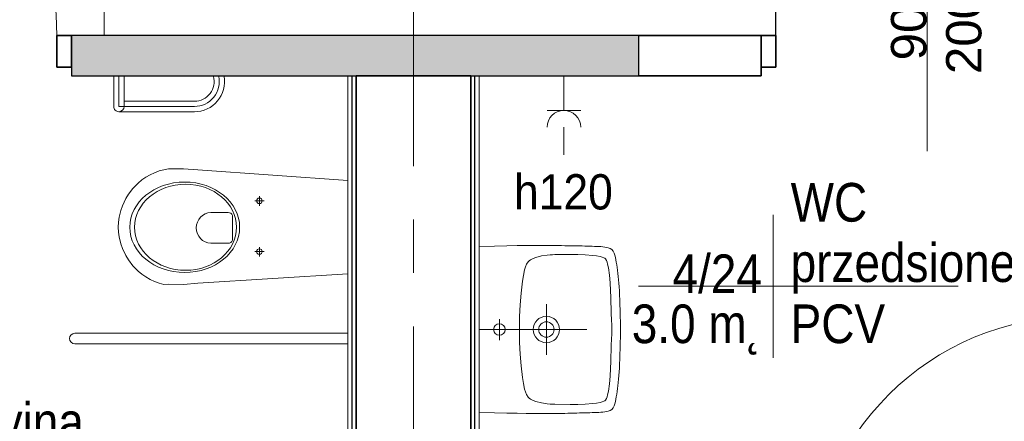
# Model space of a CAD drawing. Header units: centimetres. Extents: x 101 to 4622, y -1383 to 1498.
# Tile 20 of 68: x 1920 to 2213, y 208 to 327. Entities that reach past the tile are written whole.
import ezdxf

# ---------------------------------------------------------------- set-up
doc = ezdxf.new("R2010")
doc.units = ezdxf.units.CM
doc.linetypes.add('Oś', pattern=[111.125, 63.5, -15.875, 15.875, -15.875])
for name, color, linetype, lineweight in [('A-AREA-IDEN', 2, 'Continuous', 18), ('A-DETL-GENF', 92, 'Continuous', 18), ('A-DETL-MEDM', 33, 'Continuous', 35), ('A-DOOR', 31, 'Continuous', 25), ('A-DOOR-IDEN', 31, 'Continuous', 18), ('A-WALL', 113, 'Continuous', 25), ('A-WALL-FNSH', 113, 'Continuous', 25), ('A-WALL-PATT', 111, 'Continuous', 25), ('E-ELE-QPM-IDEN', 2, 'Continuous', 18), ('E-ELEC-EQPM', 71, 'Continuous', 18), ('P-SANR-FIXT', 6, 'Continuous', 18), ('S-GRID', 1, 'Continuous', 18)]:
    doc.layers.add(name, color=color, linetype=linetype, lineweight=lineweight)
doc.styles.add('Arial_13', font='arial.ttf', dxfattribs={"width": 0.9, "height": 10.5})
doc.styles.add('Arial_4', font='arial.ttf', dxfattribs={"width": 0.85, "height": 11.5})
doc.styles.add('Arial_7', font='arial.ttf', dxfattribs={"height": 10.5})

# ---------------------------------------------------------------- blocks, each defined once
blk = doc.blocks.new('DRZWI 1S_łazienkowe - Drzwi 90-1357764-4_piętro II PT - projektowany - PPOŻ B')
at = {"layer": 'A-DETL-GENF'}
for p, q in [((-49.3, 3.5), (-45, 3.5)), ((-49.3, -6), (-49.3, 3.5)), ((-45, 3.5), (-45, -6)), ((45, 3.5), (49.3, 3.5)), ((45, -6), (45, 3.5)), ((49.3, 3.5), (49.3, -6)), ((-45, -6), (-49.3, -6)), ((49.3, -6), (45, -6))]:
    blk.add_line(p, q, dxfattribs=at)
at = {"layer": 'A-DETL-MEDM'}
for p, q in [((-49.3, -6), (-49.3, 3.5)), ((-49.3, 3.5), (-45, 3.5)), ((-45, 3.5), (-45, -6)), ((45, 3.5), (45, -6)), ((49.3, 3.5), (45, 3.5)), ((49.3, -6), (49.3, 3.5)), ((-45, -6), (-49.3, -6)), ((45, -6), (49.3, -6))]:
    blk.add_line(p, q, dxfattribs=at)
at = {"layer": 'A-DOOR', "lineweight": 18}
blk.add_line((0, -28.5), (0, 28.5), dxfattribs=at)
at = {"layer": 'A-DOOR'}
blk.add_line((45, -6), (45, -95.39), dxfattribs=at)
at = {"layer": 'A-DOOR', "lineweight": 18}
blk.add_arc((45, -5.39), 90, 180.3907, 270, dxfattribs=at)
blk = doc.blocks.new('DRZWI 1S_łazienkowe - Drzwi 80-1357768-4_piętro II PT - projektowany - PPOŻ B')
at = {"layer": 'A-DETL-GENF'}
for p, q in [((-44.3, 7.5), (-44.3, -2)), ((-40, 7.5), (-44.3, 7.5)), ((-40, -2), (-40, 7.5)), ((44.3, 7.5), (40, 7.5)), ((40, 7.5), (40, -2)), ((44.3, -2), (44.3, 7.5)), ((-44.3, -2), (-40, -2)), ((40, -2), (44.3, -2))]:
    blk.add_line(p, q, dxfattribs=at)
at = {"layer": 'A-DETL-MEDM'}
for p, q in [((-40, 7.5), (-44.3, 7.5)), ((-44.3, 7.5), (-44.3, -2)), ((-40, -2), (-40, 7.5)), ((40, -2), (40, 7.5)), ((40, 7.5), (44.3, 7.5)), ((44.3, 7.5), (44.3, -2)), ((-44.3, -2), (-40, -2)), ((44.3, -2), (40, -2))]:
    blk.add_line(p, q, dxfattribs=at)
at = {"layer": 'A-DOOR'}
blk.add_line((40, 7.5), (40, 86.89), dxfattribs=at)
at = {"layer": 'A-DOOR', "lineweight": 18}
blk.add_line((0, 30), (0, -30), dxfattribs=at)
blk.add_arc((40, 6.89), 80, 90, 179.5605, dxfattribs=at)
blk = doc.blocks.new('DRZWI 1S_łazienkowe - Drzwi 120-1452035-4_piętro II PT - projektowany - PPOŻ B')
at = {"layer": 'A-DETL-GENF'}
for p, q in [((-64.3, 3.5), (-60, 3.5)), ((-64.3, -6), (-64.3, 3.5)), ((-60, 3.5), (-60, -6)), ((60, 3.5), (64.3, 3.5)), ((60, -6), (60, 3.5)), ((64.3, 3.5), (64.3, -6)), ((-60, -6), (-64.3, -6)), ((64.3, -6), (60, -6))]:
    blk.add_line(p, q, dxfattribs=at)
at = {"layer": 'A-DETL-MEDM'}
for p, q in [((-64.3, -6), (-64.3, 3.5)), ((-64.3, 3.5), (-60, 3.5)), ((-60, 3.5), (-60, -6)), ((60, 3.5), (60, -6)), ((64.3, 3.5), (60, 3.5)), ((64.3, -6), (64.3, 3.5)), ((-60, -6), (-64.3, -6)), ((60, -6), (64.3, -6))]:
    blk.add_line(p, q, dxfattribs=at)
at = {"layer": 'A-DOOR', "lineweight": 18}
blk.add_line((0, -28.5), (0, 28.5), dxfattribs=at)
at = {"layer": 'A-DOOR'}
blk.add_line((60, -6), (60, -125.39), dxfattribs=at)
at = {"layer": 'A-DOOR', "lineweight": 18}
blk.add_arc((60, -5.39), 120, 180.293, 270, dxfattribs=at)
blk = doc.blocks.new('miska ustępowa dla N_35_5x54 wisząca koło narożna - Type 1-1389265-4_piętro II PT - projektowany - PPOŻ B')
at = {"layer": 'P-SANR-FIXT'}
for p, q in [((-1.4, -19.5), (-4.56, -64.06)), ((29.22, -64.06), (26.4, -19.5)), ((44.09, -100.7), (44.09, -19.5)), ((47.21, -100.7), (47.21, -19.5)), ((3.32, -45.81), (6.14, -45.81)), ((4.69, -44.4), (4.69, -47.2)), ((18.43, -45.81), (21.25, -45.81)), ((19.8, -44.4), (19.8, -47.2)), ((8.17, -55.1), (8.17, -60.22)), ((16.4, -53.83), (9.09, -53.83)), ((17.32, -60.22), (17.32, -55.1)), ((-4.56, -64.06), (-4.88, -68.39)), ((29.58, -68.39), (29.22, -64.06)), ((-24.94, -65.13), (-24.94, -86)), ((-23.38, -65.13), (-23.38, -87.56)), ((-21.82, -65.13), (-21.82, -87.56)), ((-4.88, -68.39), (-4.82, -72.82)), ((29.53, -72.82), (29.58, -68.39)), ((-4.82, -72.82), (-4.57, -74.18)), ((29.57, -74.18), (29.53, -72.82)), ((-4.57, -74.18), (-4.19, -75.59)), ((-4.19, -75.59), (-3.69, -76.96)), ((28.69, -76.96), (29.19, -75.59)), ((29.19, -75.59), (29.57, -74.18)), ((-3.69, -76.96), (-3.07, -78.28)), ((-3.07, -78.28), (-2.34, -79.55)), ((27.34, -79.55), (28.07, -78.28)), ((28.07, -78.28), (28.69, -76.96)), ((-2.34, -79.55), (-1.51, -80.76)), ((-1.51, -80.76), (-0.58, -81.89)), ((-0.58, -81.89), (1.02, -83.46)), ((23.98, -83.46), (25.58, -81.89)), ((25.58, -81.89), (26.51, -80.76)), ((26.51, -80.76), (27.34, -79.55)), ((1.02, -83.46), (2.75, -84.77)), ((2.75, -84.77), (4.01, -85.53)), ((20.99, -85.53), (22.25, -84.77)), ((22.25, -84.77), (23.98, -83.46)), ((-32.54, -86), (-23.38, -86)), ((-23.38, -87.56), (-32.54, -87.56)), ((4.01, -85.53), (6.13, -86.55)), ((6.13, -86.55), (7.56, -87.01)), ((7.56, -87.01), (9.56, -87.48)), ((9.56, -87.48), (11.02, -87.67)), ((11.02, -87.67), (12.5, -87.75)), ((12.5, -87.75), (13.98, -87.67)), ((13.98, -87.67), (15.44, -87.48)), ((15.44, -87.48), (17.44, -87.01)), ((17.44, -87.01), (18.87, -86.55)), ((18.87, -86.55), (20.99, -85.53)), ((-23.38, -89.12), (-32.54, -89.12))]:
    blk.add_line(p, q, dxfattribs=at)
for centre in [(4.69, -45.81), (19.8, -45.81)]:
    blk.add_circle(centre, 0.825, dxfattribs=at)
for centre, radius, start, end in [((9.34, -54.98), 1.17, 102.2339, 185.8899), ((16.15, -54.98), 1.17, 354.1101, 77.7661), ((-30.79, -65.13), 8.97, 0, 99.9996), ((-30.79, -65.13), 7.41, 0, 102.1327), ((-30.79, -65.13), 5.85, 0, 105.4382), ((12.74, -60), 4.58, 182.8022, 357.1978), ((-23.38, -87.56), 1.56, 0, 90), ((-23.38, -87.56), 1.56, 270, 0), ((45.65, -100.7), 1.56, 180, 360)]:
    blk.add_arc(centre, radius, start, end, dxfattribs=at)
for centre, major_axis, ratio in [((12.55, -68.01), (0, 16.33), 0.823529), ((12.55, -67.76), (0, 15.16), 0.845174)]:
    blk.add_ellipse(centre, major_axis=major_axis, ratio=ratio, dxfattribs=at)
blk = doc.blocks.new('Umywalka koło Nova Pro - Pro 50-1389266-4_piętro II PT - projektowany - PPOŻ B')
at = {"layer": 'P-SANR-FIXT'}
for p, q in [((6.72, 61.45), (8.45, 61.47)), ((8.45, 61.47), (6.72, 61.45)), ((8.45, 61.47), (10.4, 61.5)), ((10.4, 61.5), (8.45, 61.47)), ((10.4, 61.5), (14.63, 61.5)), ((14.63, 61.5), (10.4, 61.5)), ((14.63, 61.5), (16.55, 61.47)), ((16.55, 61.47), (14.63, 61.5)), ((16.55, 61.47), (18.31, 61.45)), ((18.31, 61.45), (16.55, 61.47)), ((-11.6, 58.46), (-11.26, 58.97)), ((-11.26, 58.97), (-11.6, 58.46)), ((-11.26, 58.97), (-10.8, 59.34)), ((-10.8, 59.34), (-11.26, 58.97)), ((-10.8, 59.34), (-10.24, 59.61)), ((-10.24, 59.61), (-10.8, 59.34)), ((-10.24, 59.61), (-9.61, 59.82)), ((-9.61, 59.82), (-10.24, 59.61)), ((-9.61, 59.82), (-8.94, 60.01)), ((-8.94, 60.01), (-9.61, 59.82)), ((-8.94, 60.01), (-8.25, 60.14)), ((-8.25, 60.14), (-8.94, 60.01)), ((-8.25, 60.14), (-7.5, 60.3)), ((-7.5, 60.3), (-8.25, 60.14)), ((-7.5, 60.3), (-6.73, 60.41)), ((-6.73, 60.41), (-7.5, 60.3)), ((-6.73, 60.41), (-5.93, 60.54)), ((-5.93, 60.54), (-6.73, 60.41)), ((-5.93, 60.54), (-5.1, 60.65)), ((-5.1, 60.65), (-5.93, 60.54)), ((-5.1, 60.65), (-4.2, 60.75)), ((-4.2, 60.75), (-5.1, 60.65)), ((-4.2, 60.75), (-3.27, 60.86)), ((-3.27, 60.86), (-4.2, 60.75)), ((-3.27, 60.86), (-2.28, 60.94)), ((-2.28, 60.94), (-3.27, 60.86)), ((-2.28, 60.94), (-1.24, 61.02)), ((-1.24, 61.02), (-2.28, 60.94)), ((-1.4, 58.44), (3.1, 58.68)), ((-1.24, 61.02), (-0.15, 61.13)), ((-0.15, 61.13), (-1.24, 61.02)), ((-0.15, 61.13), (1.05, 61.21)), ((1.05, 61.21), (-0.15, 61.13)), ((1.05, 61.21), (2.3, 61.26)), ((2.3, 61.26), (1.05, 61.21)), ((2.3, 61.26), (3.66, 61.34)), ((3.66, 61.34), (2.3, 61.26)), ((3.1, 58.68), (7.6, 58.81)), ((3.66, 61.34), (5.12, 61.39)), ((5.12, 61.39), (3.66, 61.34)), ((5.12, 61.39), (6.72, 61.45)), ((6.72, 61.45), (5.12, 61.39)), ((7.6, 58.81), (9.86, 58.89)), ((9.86, 58.89), (11.04, 58.92)), ((11.04, 58.92), (11.7, 58.92)), ((11.7, 58.92), (12.5, 58.94)), ((12.5, 58.94), (13.3, 58.92)), ((13.3, 58.92), (13.99, 58.92)), ((13.99, 58.92), (15.14, 58.89)), ((15.14, 58.89), (17.4, 58.81)), ((17.4, 58.81), (21.9, 58.68)), ((18.31, 61.45), (19.88, 61.39)), ((19.88, 61.39), (18.31, 61.45)), ((19.88, 61.39), (21.34, 61.34)), ((21.34, 61.34), (19.88, 61.39)), ((21.34, 61.34), (22.7, 61.26)), ((22.7, 61.26), (21.34, 61.34)), ((21.9, 58.68), (26.4, 58.44)), ((22.7, 61.26), (23.98, 61.21)), ((23.98, 61.21), (22.7, 61.26)), ((23.98, 61.21), (25.15, 61.13)), ((25.15, 61.13), (23.98, 61.21)), ((25.15, 61.13), (26.24, 61.02)), ((26.24, 61.02), (25.15, 61.13)), ((26.24, 61.02), (27.31, 60.94)), ((27.31, 60.94), (26.24, 61.02)), ((27.31, 60.94), (28.29, 60.86)), ((28.29, 60.86), (27.31, 60.94)), ((28.29, 60.86), (29.23, 60.75)), ((29.23, 60.75), (28.29, 60.86)), ((29.23, 60.75), (30.1, 60.65)), ((30.1, 60.65), (29.23, 60.75)), ((30.1, 60.65), (30.93, 60.54)), ((30.93, 60.54), (30.1, 60.65)), ((30.93, 60.54), (31.76, 60.41)), ((31.76, 60.41), (30.93, 60.54)), ((31.76, 60.41), (32.5, 60.3)), ((32.5, 60.3), (31.76, 60.41)), ((32.5, 60.3), (33.25, 60.14)), ((33.25, 60.14), (32.5, 60.3)), ((33.25, 60.14), (33.97, 60.01)), ((33.97, 60.01), (33.25, 60.14)), ((33.97, 60.01), (34.63, 59.82)), ((34.63, 59.82), (33.97, 60.01)), ((34.63, 59.82), (35.24, 59.61)), ((35.24, 59.61), (34.63, 59.82)), ((35.24, 59.61), (35.8, 59.34)), ((35.8, 59.34), (35.24, 59.61)), ((35.8, 59.34), (36.28, 58.97)), ((36.28, 58.97), (35.8, 59.34)), ((36.28, 58.97), (36.6, 58.46)), ((36.6, 58.46), (36.28, 58.97)), ((-12.16, 55.08), (-12.14, 55.72)), ((-12.14, 55.72), (-12.08, 56.31)), ((-12.08, 56.31), (-12, 56.87)), ((-12, 56.87), (-11.92, 57.37)), ((-11.92, 57.37), (-11.82, 57.88)), ((-11.82, 57.88), (-11.71, 58.17)), ((-11.6, 58.46), (-11.79, 57.88)), ((-11.71, 58.17), (-11.6, 58.46)), ((-9.21, 55.53), (-9.05, 56.09)), ((-9.05, 56.09), (-8.86, 56.6)), ((-8.86, 56.6), (-8.7, 56.84)), ((-8.7, 56.84), (-8.51, 57.05)), ((-8.51, 57.05), (-8.03, 57.35)), ((-8.03, 57.35), (-7.53, 57.56)), ((-7.53, 57.56), (-6.97, 57.72)), ((-6.97, 57.72), (-5.88, 57.93)), ((-5.88, 57.93), (-3.64, 58.25)), ((-3.64, 58.25), (-1.4, 58.44)), ((26.4, 58.44), (28.64, 58.25)), ((28.64, 58.25), (30.88, 57.93)), ((30.88, 57.93), (31.97, 57.72)), ((31.97, 57.72), (32.53, 57.56)), ((32.53, 57.56), (33.06, 57.35)), ((33.06, 57.35), (33.54, 57.05)), ((33.54, 57.05), (33.73, 56.84)), ((33.73, 56.84), (33.86, 56.6)), ((33.86, 56.6), (34.07, 56.09)), ((34.07, 56.09), (34.21, 55.53)), ((36.6, 58.46), (36.82, 57.88)), ((36.82, 57.88), (36.92, 57.37)), ((36.92, 57.37), (37.03, 56.87)), ((37.03, 56.87), (37.08, 56.31)), ((37.08, 56.31), (37.14, 55.72)), ((37.14, 55.72), (37.16, 55.08)), ((-12.27, 52.39), (-12.24, 53.11)), ((-12.24, 53.11), (-12.22, 53.78)), ((-12.22, 53.78), (-12.19, 54.44)), ((-12.19, 54.44), (-12.16, 55.08)), ((-9.71, 51.06), (-9.53, 53.32)), ((-9.53, 53.32), (-9.39, 54.44)), ((-9.39, 54.44), (-9.21, 55.53)), ((34.21, 55.53), (34.39, 54.44)), ((34.39, 54.44), (34.53, 53.32)), ((34.53, 53.32), (34.71, 51.06)), ((37.16, 55.08), (37.19, 54.44)), ((37.19, 54.44), (37.22, 53.78)), ((37.22, 53.78), (37.24, 53.11)), ((37.24, 53.11), (37.27, 52.39)), ((-12.35, 50.15), (-12.32, 50.93)), ((-12.35, 49.38), (-12.35, 50.15)), ((-12.32, 50.93), (-12.3, 51.67)), ((-12.3, 51.67), (-12.27, 52.39)), ((-9.79, 48.82), (-9.71, 51.06)), ((12.5, 19.5), (12.5, 51.5)), ((34.71, 51.06), (34.82, 48.82)), ((37.27, 52.39), (37.3, 51.67)), ((37.3, 51.67), (37.32, 50.93)), ((37.32, 50.93), (37.35, 50.15)), ((37.35, 50.15), (37.35, 49.38)), ((-12.4, 47.38), (-12.38, 48.56)), ((-12.4, 46.8), (-12.4, 47.38)), ((-12.38, 48.56), (-12.35, 49.38)), ((-9.84, 46.56), (-9.79, 48.82)), ((34.82, 48.82), (34.84, 46.56)), ((37.35, 49.38), (37.38, 48.56)), ((37.38, 48.56), (37.4, 47.38)), ((37.4, 47.38), (37.43, 46.8)), ((-12.46, 44), (-12.43, 44.96)), ((-12.46, 42.99), (-12.46, 44)), ((-12.43, 45.89), (-12.4, 46.8)), ((-12.43, 44.96), (-12.43, 45.89)), ((-9.76, 42.06), (-9.84, 46.56)), ((34.84, 46.56), (34.76, 42.06)), ((37.43, 46.8), (37.43, 45.89)), ((37.43, 45.89), (37.46, 44.96)), ((37.46, 44.96), (37.46, 44)), ((37.46, 44), (37.48, 42.99)), ((-12.48, 41.31), (-12.46, 42.99)), ((-12.48, 39.63), (-12.48, 41.31)), ((-9.74, 41.37), (-9.76, 42.06)), ((-9.71, 41.05), (-9.74, 41.37)), ((-9.69, 40.65), (-9.71, 41.05)), ((34.71, 41.05), (34.69, 40.65)), ((34.74, 41.37), (34.71, 41.05)), ((34.76, 42.06), (34.74, 41.37)), ((37.48, 42.99), (37.48, 41.31)), ((37.48, 41.31), (37.51, 39.63)), ((-12.51, 37.8), (-12.48, 39.63)), ((-9.61, 39.77), (-9.69, 40.65)), ((-9.37, 38.04), (-9.61, 39.77)), ((20.01, 39.5), (5.01, 39.5)), ((34.63, 39.77), (34.37, 38.04)), ((34.69, 40.65), (34.63, 39.77)), ((37.51, 39.63), (37.51, 35.77)), ((-12.48, 35.77), (-12.51, 37.8)), ((-12.48, 33.48), (-12.48, 35.77)), ((-8.91, 36.36), (-9.37, 38.04)), ((-8.62, 35.53), (-8.91, 36.36)), ((-8.19, 34.76), (-8.62, 35.53)), ((33.62, 35.53), (33.19, 34.76)), ((33.91, 36.36), (33.62, 35.53)), ((34.37, 38.04), (33.91, 36.36)), ((37.51, 35.77), (37.48, 33.48)), ((-12.45, 30.85), (-12.48, 33.48)), ((-7.93, 34.41), (-8.19, 34.76)), ((-7.61, 34.12), (-7.93, 34.41)), ((-6.89, 33.64), (-7.61, 34.12)), ((-6.09, 33.3), (-6.89, 33.64)), ((-5.24, 33.03), (-6.09, 33.3)), ((-3.53, 32.66), (-5.24, 33.03)), ((-1.83, 32.39), (-3.53, 32.66)), ((1.66, 31.99), (-1.83, 32.39)), ((26.83, 32.39), (23.34, 31.99)), ((28.56, 32.66), (26.83, 32.39)), ((30.26, 33.03), (28.56, 32.66)), ((31.09, 33.3), (30.26, 33.03)), ((31.89, 33.64), (31.09, 33.3)), ((32.61, 34.12), (31.89, 33.64)), ((32.93, 34.41), (32.61, 34.12)), ((33.19, 34.76), (32.93, 34.41)), ((37.48, 33.48), (37.45, 30.85)), ((-12.4, 27.78), (-12.45, 30.85)), ((5.15, 31.7), (1.66, 31.99)), ((8.64, 31.56), (5.15, 31.7)), ((10.37, 31.51), (8.64, 31.56)), ((14.63, 31.51), (10.37, 31.51)), ((16.36, 31.56), (14.63, 31.51)), ((19.88, 31.7), (16.36, 31.56)), ((23.34, 31.99), (19.88, 31.7)), ((37.45, 30.85), (37.4, 27.78)), ((-12.32, 24.08), (-12.4, 27.78)), ((37.4, 27.78), (37.32, 24.08)), ((-12.19, 19.5), (-12.32, 24.08)), ((15.72, 25.52), (9.46, 25.52)), ((37.32, 24.08), (37.19, 19.5))]:
    blk.add_line(p, q, dxfattribs=at)
for centre, radius in [((12.51, 39.5), 3.92), ((12.51, 39.5), 2.28), ((12.5, 25.52), 1.72)]:
    blk.add_circle(centre, radius, dxfattribs=at)
blk = doc.blocks.new('Przełącznik jednobiegunowy - Type 1-1452004-4_piętro II PT - projektowany - PPOŻ B')
at = {"layer": 'E-ELEC-EQPM'}
for p, q in [((13.74, 19.48), (18.68, 24.43)), ((18.68, 24.43), (19.99, 23.12)), ((12.5, 16.5), (12.5, 6))]:
    blk.add_line(p, q, dxfattribs=at)
blk.add_circle((12.5, 18.25), 1.75, dxfattribs=at)
blk = doc.blocks.new('gniazdo elektryczne pojedyncze - 120-1470895-4_piętro II PT - projektowany - PPOŻ B')
at = {"layer": 'E-ELEC-EQPM'}
for p, q in [((17.5, 16.33), (7.5, 16.33)), ((12.5, 16.33), (12.5, 6))]:
    blk.add_line(p, q, dxfattribs=at)
blk.add_arc((12.5, 21.33), 5, 180, 0, dxfattribs=at)
blk = doc.blocks.new('METKA_POMIESZCZENIA1 - Rozbudowana - bez ramki-1409110-4_piętro II PT - projektowany - PPOŻ B')
at = {"layer": 'A-AREA-IDEN'}
for p, q in [((0, 0.425), (0, 0)), ((-0.8, 0), (1.1, 0)), ((0, 0), (0, -0.425))]:
    blk.add_line(p, q, dxfattribs=at)
blk = doc.blocks.new('etykieta drzwi wymiar i kategoria - etykieta drzwi 1S góra-1350608-4_piętro II PT - projektowany - PPOŻ B')
at = {"layer": 'A-DOOR-IDEN'}
for p, q in [((-0.3, 1.4984), (0.3, 1.4984)), ((0, 0), (0, 1.1984))]:
    blk.add_line(p, q, dxfattribs=at)
blk.add_circle((0, 1.4984), 0.3, dxfattribs=at)

msp = doc.modelspace()

# ---------------------------------------------------------------- hatches: boundary and pattern name
at = {"layer": 'A-WALL-PATT'}
h = msp.add_hatch(color=9, dxfattribs=at)
h.paths.add_polyline_path([(1761.04, 310.62), (1806.74, 310.62), (1806.74, 322.62), (1761.04, 322.62), (1761.04, 313.12)], flags=0)
h.paths.add_polyline_path([(1935.34, 310.62), (2104.04, 310.62), (2104.04, 322.62), (1935.34, 322.62), (1935.34, 313.12)], flags=0)
h.paths.add_polyline_path([(2286.04, 310.62), (2286.04, 322.62), (2239.04, 322.62), (2239.04, 310.62), (2266.04, 310.62)], flags=0)
h.paths.add_polyline_path([(2386.04, 310.62), (2526.04, 310.62), (2526.04, 322.62), (2386.04, 322.62), (2386.04, 313.12)], flags=0)

# ---------------------------------------------------------------- linework, layer by layer
at = {"layer": 'A-WALL'}
for p, q in [((2104.04, 322.62), (1935.34, 322.62)), ((2104.04, 310.62), (2104.04, 322.62)), ((1935.34, 313.12), (1935.34, 310.62)), ((1935.34, 310.62), (2104.04, 310.62)), ((2018.79, 34.62), (2018.79, 310.62)), ((2055.29, 34.62), (2055.29, 310.62))]:
    msp.add_line(p, q, dxfattribs=at)
at = {"layer": 'A-WALL', "color": 7, "lineweight": 35}
for p, q in [((2140.44, 322.62), (2104.04, 322.62)), ((2054.04, 310.62), (2020.04, 310.62)), ((2020.04, 34.62), (2020.04, 310.62)), ((2054.04, 34.62), (2054.04, 310.62)), ((2104.04, 310.62), (2140.44, 310.62)), ((2140.44, 310.62), (2140.44, 313.12))]:
    msp.add_line(p, q, dxfattribs=at)
at = {"layer": 'A-WALL-FNSH', "color": 250, "lineweight": 18}
for p, q in [((2017.54, 310.62), (2017.54, 34.62)), ((2056.54, 34.62), (2056.54, 310.62))]:
    msp.add_line(p, q, dxfattribs=at)
at = {"layer": 'E-ELE-QPM-IDEN'}
msp.add_line((2081.74, 295.29), (2081.74, 287.04), dxfattribs=at)
at = {"layer": 'S-GRID', "linetype": 'Oś'}
msp.add_line((2037.04, -1383.2), (2037.04, 1438.12), dxfattribs=at)

# ---------------------------------------------------------------- block references
at = {"layer": 'A-AREA-IDEN', "xscale": 49.99999999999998, "yscale": 49.99999999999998, "zscale": 49.99999999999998}
msp.add_blockref('METKA_POMIESZCZENIA1 - Rozbudowana - bez ramki-1409110-4_piętro II PT - projektowany - PPOŻ B', (2143.95, 247.97), dxfattribs=at)
at = {"layer": 'A-DOOR', "rotation": 180}
for name, p in [('DRZWI 1S_łazienkowe - Drzwi 120-1452035-4_piętro II PT - projektowany - PPOŻ B', (1871.04, 316.62)), ('DRZWI 1S_łazienkowe - Drzwi 90-1357764-4_piętro II PT - projektowany - PPOŻ B', (2189.74, 316.62))]:
    msp.add_blockref(name, p, dxfattribs=at)
at = {"layer": 'A-DOOR'}
msp.add_blockref('DRZWI 1S_łazienkowe - Drzwi 80-1357768-4_piętro II PT - projektowany - PPOŻ B', (2194.74, 152.12), dxfattribs=at)
at = {"layer": 'A-DOOR-IDEN', "xscale": 49.99999999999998, "yscale": 49.99999999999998, "zscale": 49.99999999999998}
msp.add_blockref('etykieta drzwi wymiar i kategoria - etykieta drzwi 1S góra-1350608-4_piętro II PT - projektowany - PPOŻ B', (2189.74, 301.05), dxfattribs=at)
at = {"layer": 'E-ELEC-EQPM'}
msp.add_blockref('Przełącznik jednobiegunowy - Type 1-1452004-4_piętro II PT - projektowany - PPOŻ B', (1932.54, 316.62), dxfattribs=at)
at = {"layer": 'E-ELEC-EQPM', "rotation": 180}
msp.add_blockref('gniazdo elektryczne pojedyncze - 120-1470895-4_piętro II PT - projektowany - PPOŻ B', (2094.24, 316.62), dxfattribs=at)
at = {"layer": 'P-SANR-FIXT', "rotation": 269.9999999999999}
for name, p in [('miska ustępowa dla N_35_5x54 wisząca koło narożna - Type 1-1389265-4_piętro II PT - projektowany - PPOŻ B', (2037.04, 278.08)), ('Umywalka koło Nova Pro - Pro 50-1389266-4_piętro II PT - projektowany - PPOŻ B', (2037.04, 247.62))]:
    msp.add_blockref(name, p, dxfattribs=at)

# ---------------------------------------------------------------- texts
at = {"layer": 'A-AREA-IDEN', "char_height": 11.5, "line_spacing_factor": 0.936439, "style": 'Arial_4'}
for s, insert, width, attachment_point in [('\\pxt3.69565,7.3913,11.08696,14.78261,18.47826,22.17391,25.86957,29.56522,33.26087,36.95652,40.65217,44.34783,48.04348,51.73913,55.43478,59.13043,62.82609,66.52174,70.21739,73.91304,77.6087,81.30435,85,88.69565,92.3913,96.08696,99.78261,103.47826,107.17391,110.86957,114.56522,118.26087;{WC\\Pprzedsionek}', (2149.16, 245.78), 73.3975, 7), ('\\pxqr,t3.69565,7.3913,11.08696,14.78261,18.47826,22.17391,25.86957,29.56522,33.26087,36.95652,40.65217,44.34783,48.04348,51.73913,55.43478,59.13043,62.82609,66.52174,70.21739,73.91304,77.6087,81.30435,85,88.69565,92.3913,96.08696,99.78261,103.47826,107.17391,110.86957,114.56522,118.26087;{4/24}', (2140.62, 245.78), 26.435, 9), ('\\pt42.49997,84.99995,127.50004,170.00002,212.49999,254.99996,297.50005,340.00003,382.5,424.99998,467.49995,510.00004,552.50002,594.99999,637.49997,679.99994,722.50003,765.00001,807.49998,849.99996,892.50005,935.00002,977.5,1019.99998,1062.49995,1105.00004,1147.50002,1189.99999,1232.49997,1275.00006,1317.50003,1360.00001;3.0 m˛', (2140.62, 242.55), 38.25, 3), ('\\pxt3.69565,7.3913,11.08696,14.78261,18.47826,22.17391,25.86957,29.56522,33.26087,36.95652,40.65217,44.34783,48.04348,51.73913,55.43478,59.13043,62.82609,66.52174,70.21739,73.91304,77.6087,81.30435,85,88.69565,92.3913,96.08696,99.78261,103.47826,107.17391,110.86957,114.56522,118.26087;{PCV}', (2149.16, 242.55), 28.135, 1), ('\\pt42.49997,84.99995,127.50004,170.00002,212.49999,254.99996,297.50005,340.00003,382.5,424.99998,467.49995,510.00004,552.50002,594.99999,637.49997,679.99994,722.50003,765.00001,807.49998,849.99996,892.50005,935.00002,977.5,1019.99998,1062.49995,1105.00004,1147.50002,1189.99999,1232.49997,1275.00006,1317.50003,1360.00001;Łazieka\\Pdekontaminacyjna', (1828.99, 198.4), 109.0975, 7)]:
    msp.add_mtext(s, dxfattribs=dict(at, insert=insert, width=width, attachment_point=attachment_point))
at = {"layer": 'A-DOOR-IDEN', "insert": (2192.5, 323.33), "char_height": 10.5, "width": 25.15, "attachment_point": 5, "rotation": 90, "line_spacing_factor": 0.936439, "style": 'Arial_7'}
msp.add_mtext('\\pxqc,t6.04762,12.09524,18.14286,24.19048,30.2381,36.28571,42.33333,48.38095,54.42857,60.47619,66.52381,72.57143,78.61905,84.66667,90.71429,96.7619,102.80952,108.85714,114.90476,120.95238,127,133.04762,139.09524,145.14286,151.19048,157.2381,163.28571,169.33333,175.38095,181.42857,187.47619,193.52381;{90\\P200}', dxfattribs=at)
at = {"layer": 'E-ELE-QPM-IDEN', "insert": (2081.61, 275.99), "char_height": 10.5, "width": 30.06, "attachment_point": 5, "line_spacing_factor": 0.936439, "style": 'Arial_13'}
msp.add_mtext('\\pxqc,t5.35714,10.71429,16.07143,21.42857,26.78571,32.14286,37.5,42.85714,48.21429,53.57143,58.92857,64.28571,69.64286,75,80.35714,85.71429,91.07143,96.42857,101.78571,107.14286,112.5,117.85714,123.21429,128.57143,133.92857,139.28571,144.64286,150,155.35714,160.71429,166.07143,171.42857;{h120}', dxfattribs=at)

doc.saveas('drawing.dxf')
